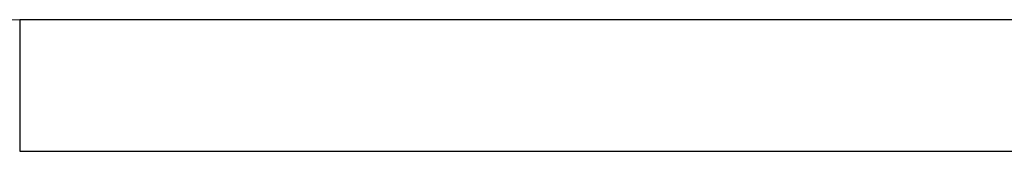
# Model space of a CAD drawing. Header units: metres. Extents: x 391.1 to 427.5, y 12.7 to 28.4.
# Tile 192 of 222: x 412.135 to 412.886, y 19.631 to 19.731. Entities that reach past the tile are written whole.
import ezdxf

# ---------------------------------------------------------------- set-up
doc = ezdxf.new("R2010")
doc.units = ezdxf.units.M
doc.layers.add('A-WALL-____-MCUT', color=7, linetype='Continuous', lineweight=25)
doc.layers.add('A-WALL-____-OTLN', color=7, linetype='Continuous', lineweight=25)

# ---------------------------------------------------------------- blocks, each defined once
blk = doc.blocks.new('Family - Evans P-1-153559-01_ENLLUMENAT_PS1')
at = {"layer": 'A-WALL-____-MCUT', "color": 253, "true_color": 0xaaaaaa}
for p, q in [((1.862, 0.1), (1.09448, 0.1)), ((1.862, 0), (1.862, 0.1)), ((0.69667, 0), (1.862, 0))]:
    blk.add_line(p, q, dxfattribs=at)
at = {"layer": 'A-WALL-____-OTLN', "color": 253, "true_color": 0xaaaaaa}
for p, q in [((1.862, 0.1), (1.09448, 0.1)), ((1.862, 0), (1.862, 0.1)), ((0.69667, 0), (1.862, 0))]:
    blk.add_line(p, q, dxfattribs=at)
at = {"layer": 'A-WALL-____-OTLN', "color": 253, "lineweight": 18, "true_color": 0xaaaaaa}
blk.add_line((0, 0), (3.39255, 0), dxfattribs=at)
blk = doc.blocks.new('LONDR55-XX_ZZ-ARQ-CAA-M3D-Londres55_ifc-1-01_ENLLUMENAT_PS1')
at = {"layer": 'A-WALL-____-OTLN', "color": 253, "lineweight": 18, "true_color": 0xaaaaaa, "rotation": 180}
blk.add_blockref('Family - Evans P-1-153559-01_ENLLUMENAT_PS1', (413.99713, 19.73074), dxfattribs=at)

msp = doc.modelspace()

# ---------------------------------------------------------------- block references
at = {"lineweight": 5}
msp.add_blockref('LONDR55-XX_ZZ-ARQ-CAA-M3D-Londres55_ifc-1-01_ENLLUMENAT_PS1', (0, 0), dxfattribs=at)

doc.saveas('drawing.dxf')
